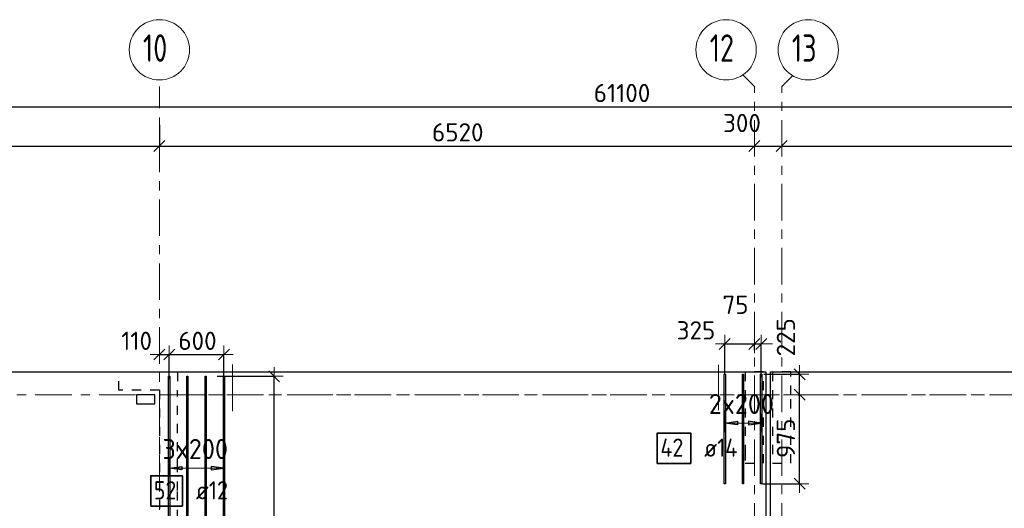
# Model space of a CAD drawing. Header units: metres. Extents: x -38 to 107, y -15 to 21.
# Tile 28 of 133: x 24.5 to 35.29, y 15.16 to 20.51. Entities that reach past the tile are written whole.
import ezdxf

# ---------------------------------------------------------------- set-up
doc = ezdxf.new("R2010")
doc.units = ezdxf.units.M
doc.header["$PDMODE"] = 65
for name, pattern in [('______11', [0.5, 0.4, -0.05, 0, -0.05]), ('______2', [0.0405, 0.03, -0.0105]), ('______3', [0.5, 0.4, -0.1]), ('______5', [1.1, 0.8, -0.1, 0.1, -0.1])]:
    doc.linetypes.add(name, pattern=pattern)
for name, color, linetype, lineweight in [('XR$2$Осевая линия (1)', 7, '______5', 13), ('XR$2$Размерная линия (1)', 7, 'Continuous', 13), ('XR$4$Балка (1)', 7, '______3', 13), ('XR$4$Перекрытие (1)', 7, 'Continuous', 35), ('XR$4$Размерная линия (1)', 7, 'Continuous', 13)]:
    doc.layers.add(name, color=color, linetype=linetype, lineweight=lineweight)
for name, color, linetype, lineweight, true_color in [('XR$4$Арм.стержн.Доп. Арм верхн.зоны Х', 7, 'Continuous', 35, 0x8c8cff), ('XR$4$Арм.стержн.Доп. Арм. верхн.зоны У', 7, 'Continuous', 35, 0x739641), ('XR$6$Стена_ бетон несущ.', 7, 'Continuous', 70, 0xb4b496)]:
    doc.layers.add(name, color=color, linetype=linetype, lineweight=lineweight, true_color=true_color)
doc.styles.add('ISOCPEUR', font='txt')
doc.dimstyles.new('DIMSTYLE_3', dxfattribs={"dimtxt": 0.2, "dimasz": 0.2, "dimexe": 0, "dimexo": 0, "dimgap": 0.1, "dimtad": 2, "dimdec": 0, "dimlfac": 1000, "dimrnd": 5, "dimzin": 12, "dimdsep": 46, "dimtxsty": 'ISOCPEUR', "dimblk1": 'ALL_ML_STRICH', "dimblk2": 'ALL_ML_STRICH', "dimsah": 1, "dimcen": 0, "dimclrd": 7, "dimclre": 256, "dimclrt": 7, "dimadec": 0, "dimazin": 0, "dimtfac": 1, "dimtdec": 0, "dimtix": 1, "dimtmove": 2, "dimatfit": 3, "dimfxl": 0, "dimtzin": 0, "dimlwd": 0, "dimlwe": -3, "dimarcsym": 0})
doc.dimstyles.new('DIMSTYLE_33', dxfattribs={"dimtxt": 0.2, "dimasz": 0.2, "dimexe": 0, "dimexo": 0, "dimgap": 0.1, "dimtad": 2, "dimdec": 0, "dimlfac": 1000, "dimrnd": 5, "dimzin": 12, "dimdsep": 46, "dimtxsty": 'ISOCPEUR', "dimblk1": 'ALL_ML_STRICH', "dimblk2": 'ALL_ML_STRICH', "dimsah": 1, "dimcen": 0, "dimclrd": 7, "dimclre": 256, "dimclrt": 7, "dimadec": 0, "dimazin": 0, "dimtfac": 1, "dimtdec": 0, "dimtix": 1, "dimtmove": 2, "dimatfit": 3, "dimfxl": 0, "dimtvp": 1.2, "dimtzin": 0, "dimlwd": 0, "dimlwe": -3, "dimarcsym": 0})
doc.dimstyles.new('DIMSTYLE_5', dxfattribs={"dimtxt": 0.2, "dimasz": 0.2, "dimexe": 0, "dimexo": 0, "dimgap": 0.1, "dimtad": 2, "dimdec": 0, "dimlfac": 1000, "dimrnd": 5, "dimzin": 12, "dimdsep": 46, "dimtxsty": 'ISOCPEUR', "dimblk1": 'ALL_ML_STRICH', "dimblk2": 'ALL_ML_STRICH', "dimsah": 1, "dimcen": 0, "dimclrd": 7, "dimclre": 256, "dimclrt": 7, "dimadec": 0, "dimazin": 0, "dimtfac": 1, "dimtdec": 0, "dimtix": 1, "dimtmove": 2, "dimatfit": 3, "dimfxl": 0, "dimtvp": 1.2, "dimtzin": 0, "dimlwd": 0, "dimlwe": -3, "dimarcsym": 0})

# ---------------------------------------------------------------- blocks, each defined once
blk = doc.blocks.new('ALL_ML_STRICH')
at = {"color": 0, "linetype": 'ByBlock', "lineweight": -2}
for p, q in [((-1, 0), (0.5, 0)), ((-0.3, -0.3), (0.3, 0.3)), ((0, -0.5), (0, 0.5))]:
    blk.add_line(p, q, dxfattribs=at)
blk = doc.blocks.new('*D11')
at = {"layer": 'DEFPOINTS', "color": 7, "linetype": 'Continuous', "lineweight": 13, "transparency": 33554687}
for p in [(0.5, 19.557), (0.5, 19.377), (61.6, 17.12)]:
    blk.add_point(p, dxfattribs=at)
at = {"layer": 'XR$2$Размерная линия (1)', "color": 9, "linetype": 'Continuous', "lineweight": -2, "true_color": 0xc7c7c7, "transparency": 33554687}
for p, q in [((0.5, 19.357), (0.5, 19.557)), ((61.6, 17.14), (61.6, 19.557))]:
    blk.add_line(p, q, dxfattribs=at)
at = {"layer": 'XR$2$Размерная линия (1)', "color": 7, "linetype": 'Continuous', "lineweight": -2, "transparency": 33554687}
blk.add_line((0.5, 19.557), (61.6, 19.557), dxfattribs=at)
at = {"layer": 'XR$2$Размерная линия (1)', "color": 7, "linetype": 'Continuous', "lineweight": 13, "transparency": 33554687, "xscale": 0.2, "yscale": 0.2, "zscale": 0.2, "rotation": 180}
blk.add_blockref('ALL_ML_STRICH', (0.5, 19.557), dxfattribs=at)
at = {"layer": 'XR$2$Размерная линия (1)', "color": 7, "linetype": 'Continuous', "lineweight": 13, "transparency": 33554687, "xscale": 0.2, "yscale": 0.2, "zscale": 0.2}
blk.add_blockref('ALL_ML_STRICH', (61.6, 19.557), dxfattribs=at)
at = {"layer": 'XR$2$Размерная линия (1)', "color": 7, "linetype": 'Continuous', "lineweight": 13, "transparency": 33554687, "insert": (31.1, 19.707), "char_height": 0.2, "width": 1, "attachment_point": 5, "style": 'ISOCPEUR'}
blk.add_mtext('\\A1;{61100}', dxfattribs=at)
blk = doc.blocks.new('*D31')
at = {"layer": 'DEFPOINTS', "color": 7, "linetype": 'Continuous', "lineweight": 13, "transparency": 33554687}
for p in [(21.68, 19.379), (26.03, 19.379), (21.68, 19.126)]:
    blk.add_point(p, dxfattribs=at)
at = {"layer": 'XR$2$Размерная линия (1)', "color": 9, "linetype": 'Continuous', "lineweight": -2, "true_color": 0xc7c7c7, "transparency": 33554687}
for p, q in [((21.68, 19.359), (21.68, 19.126)), ((26.03, 19.359), (26.03, 19.126))]:
    blk.add_line(p, q, dxfattribs=at)
at = {"layer": 'XR$2$Размерная линия (1)', "color": 7, "linetype": 'Continuous', "lineweight": -2, "transparency": 33554687}
blk.add_line((21.68, 19.126), (26.03, 19.126), dxfattribs=at)
at = {"layer": 'XR$2$Размерная линия (1)', "color": 7, "linetype": 'Continuous', "lineweight": 13, "transparency": 33554687, "xscale": 0.2, "yscale": 0.2, "zscale": 0.2, "rotation": 180}
blk.add_blockref('ALL_ML_STRICH', (21.68, 19.126), dxfattribs=at)
at = {"layer": 'XR$2$Размерная линия (1)', "color": 7, "linetype": 'Continuous', "lineweight": 13, "transparency": 33554687, "xscale": 0.2, "yscale": 0.2, "zscale": 0.2}
blk.add_blockref('ALL_ML_STRICH', (26.03, 19.126), dxfattribs=at)
at = {"layer": 'XR$2$Размерная линия (1)', "color": 7, "linetype": 'Continuous', "lineweight": 13, "transparency": 33554687, "insert": (23.855, 19.276), "char_height": 0.2, "width": 0.8, "attachment_point": 5, "style": 'ISOCPEUR'}
blk.add_mtext('\\A1;{4350}', dxfattribs=at)
blk = doc.blocks.new('*D32')
at = {"layer": 'DEFPOINTS', "color": 7, "linetype": 'Continuous', "lineweight": 13, "transparency": 33554687}
for p in [(26.03, 19.379), (26.03, 19.126), (32.55, 19.135)]:
    blk.add_point(p, dxfattribs=at)
at = {"layer": 'XR$2$Размерная линия (1)', "color": 9, "linetype": 'Continuous', "lineweight": -2, "true_color": 0xc7c7c7, "transparency": 33554687}
for p, q in [((26.03, 19.359), (26.03, 19.126)), ((32.55, 19.126), (32.55, 19.126))]:
    blk.add_line(p, q, dxfattribs=at)
at = {"layer": 'XR$2$Размерная линия (1)', "color": 7, "linetype": 'Continuous', "lineweight": -2, "transparency": 33554687}
blk.add_line((26.03, 19.126), (32.55, 19.126), dxfattribs=at)
at = {"layer": 'XR$2$Размерная линия (1)', "color": 7, "linetype": 'Continuous', "lineweight": 13, "transparency": 33554687, "xscale": 0.2, "yscale": 0.2, "zscale": 0.2, "rotation": 180}
blk.add_blockref('ALL_ML_STRICH', (26.03, 19.126), dxfattribs=at)
at = {"layer": 'XR$2$Размерная линия (1)', "color": 7, "linetype": 'Continuous', "lineweight": 13, "transparency": 33554687, "xscale": 0.2, "yscale": 0.2, "zscale": 0.2}
blk.add_blockref('ALL_ML_STRICH', (32.55, 19.126), dxfattribs=at)
at = {"layer": 'XR$2$Размерная линия (1)', "color": 7, "linetype": 'Continuous', "lineweight": 13, "transparency": 33554687, "insert": (29.3, 19.276), "char_height": 0.2, "width": 0.8, "attachment_point": 5, "style": 'ISOCPEUR'}
blk.add_mtext('\\A1;{6520}', dxfattribs=at)
blk = doc.blocks.new('*D33')
at = {"layer": 'DEFPOINTS', "color": 7, "linetype": 'Continuous', "lineweight": 13, "transparency": 33554687}
for p in [(32.55, 19.135), (32.55, 19.126), (32.85, 19.135)]:
    blk.add_point(p, dxfattribs=at)
at = {"layer": 'XR$2$Размерная линия (1)', "color": 9, "linetype": 'Continuous', "lineweight": -2, "true_color": 0xc7c7c7, "transparency": 33554687}
for p, q in [((32.55, 19.126), (32.55, 19.126)), ((32.85, 19.126), (32.85, 19.126))]:
    blk.add_line(p, q, dxfattribs=at)
at = {"layer": 'XR$2$Размерная линия (1)', "color": 7, "linetype": 'Continuous', "lineweight": -2, "transparency": 33554687}
blk.add_line((32.55, 19.126), (32.85, 19.126), dxfattribs=at)
at = {"layer": 'XR$2$Размерная линия (1)', "color": 7, "linetype": 'Continuous', "lineweight": 13, "transparency": 33554687, "xscale": 0.2, "yscale": 0.2, "zscale": 0.2, "rotation": 180}
blk.add_blockref('ALL_ML_STRICH', (32.55, 19.126), dxfattribs=at)
at = {"layer": 'XR$2$Размерная линия (1)', "color": 7, "linetype": 'Continuous', "lineweight": 13, "transparency": 33554687, "xscale": 0.2, "yscale": 0.2, "zscale": 0.2}
blk.add_blockref('ALL_ML_STRICH', (32.85, 19.126), dxfattribs=at)
at = {"layer": 'XR$2$Размерная линия (1)', "color": 7, "linetype": 'Continuous', "lineweight": 13, "transparency": 33554687, "insert": (32.414, 19.378), "char_height": 0.2, "width": 0.6, "attachment_point": 5, "style": 'ISOCPEUR'}
blk.add_mtext('\\A1;{300}', dxfattribs=at)
blk = doc.blocks.new('*D34')
at = {"layer": 'DEFPOINTS', "color": 7, "linetype": 'Continuous', "lineweight": 13, "transparency": 33554687}
for p in [(32.85, 19.135), (32.85, 19.126), (38.7, 19.186)]:
    blk.add_point(p, dxfattribs=at)
at = {"layer": 'XR$2$Размерная линия (1)', "color": 9, "linetype": 'Continuous', "lineweight": -2, "true_color": 0xc7c7c7, "transparency": 33554687}
for p, q in [((32.85, 19.126), (32.85, 19.126)), ((38.7, 19.166), (38.7, 19.126))]:
    blk.add_line(p, q, dxfattribs=at)
at = {"layer": 'XR$2$Размерная линия (1)', "color": 7, "linetype": 'Continuous', "lineweight": -2, "transparency": 33554687}
blk.add_line((32.85, 19.126), (38.7, 19.126), dxfattribs=at)
at = {"layer": 'XR$2$Размерная линия (1)', "color": 7, "linetype": 'Continuous', "lineweight": 13, "transparency": 33554687, "xscale": 0.2, "yscale": 0.2, "zscale": 0.2, "rotation": 180}
blk.add_blockref('ALL_ML_STRICH', (32.85, 19.126), dxfattribs=at)
at = {"layer": 'XR$2$Размерная линия (1)', "color": 7, "linetype": 'Continuous', "lineweight": 13, "transparency": 33554687, "xscale": 0.2, "yscale": 0.2, "zscale": 0.2}
blk.add_blockref('ALL_ML_STRICH', (38.7, 19.126), dxfattribs=at)
at = {"layer": 'XR$2$Размерная линия (1)', "color": 7, "linetype": 'Continuous', "lineweight": 13, "transparency": 33554687, "insert": (35.785, 19.276), "char_height": 0.2, "width": 0.8, "attachment_point": 5, "style": 'ISOCPEUR'}
blk.add_mtext('\\A1;{5850}', dxfattribs=at)
blk = doc.blocks.new('*D396')
at = {"layer": 'DEFPOINTS', "color": 7, "linetype": 'Continuous', "lineweight": 13, "transparency": 33554687}
for p in [(26.03, 16.841), (26.03, 16.819), (26.138, 16.551)]:
    blk.add_point(p, dxfattribs=at)
at = {"layer": 'XR$4$Размерная линия (1)', "color": 9, "linetype": 'Continuous', "lineweight": -2, "true_color": 0xc7c7c7, "transparency": 33554687}
for p, q in [((26.03, 16.839), (26.03, 16.841)), ((26.138, 16.571), (26.138, 16.841))]:
    blk.add_line(p, q, dxfattribs=at)
at = {"layer": 'XR$4$Размерная линия (1)', "color": 7, "linetype": 'Continuous', "lineweight": -2, "transparency": 33554687}
blk.add_line((26.03, 16.841), (26.138, 16.841), dxfattribs=at)
at = {"layer": 'XR$4$Размерная линия (1)', "color": 7, "linetype": 'Continuous', "lineweight": 13, "transparency": 33554687, "xscale": 0.2, "yscale": 0.2, "zscale": 0.2, "rotation": 180}
blk.add_blockref('ALL_ML_STRICH', (26.03, 16.841), dxfattribs=at)
at = {"layer": 'XR$4$Размерная линия (1)', "color": 7, "linetype": 'Continuous', "lineweight": 13, "transparency": 33554687, "xscale": 0.2, "yscale": 0.2, "zscale": 0.2}
blk.add_blockref('ALL_ML_STRICH', (26.138, 16.841), dxfattribs=at)
at = {"layer": 'XR$4$Размерная линия (1)', "color": 7, "linetype": 'Continuous', "lineweight": 13, "transparency": 33554687, "insert": (25.781, 16.991), "char_height": 0.2, "width": 0.6, "attachment_point": 5, "style": 'ISOCPEUR'}
blk.add_mtext('\\A1;{110}', dxfattribs=at)
blk = doc.blocks.new('*D397')
at = {"layer": 'DEFPOINTS', "color": 7, "linetype": 'Continuous', "lineweight": 13, "transparency": 33554687}
for p in [(26.138, 16.841), (26.138, 16.551), (26.738, 16.532)]:
    blk.add_point(p, dxfattribs=at)
at = {"layer": 'XR$4$Размерная линия (1)', "color": 9, "linetype": 'Continuous', "lineweight": -2, "true_color": 0xc7c7c7, "transparency": 33554687}
for p, q in [((26.138, 16.571), (26.138, 16.841)), ((26.738, 16.552), (26.738, 16.841))]:
    blk.add_line(p, q, dxfattribs=at)
at = {"layer": 'XR$4$Размерная линия (1)', "color": 7, "linetype": 'Continuous', "lineweight": -2, "transparency": 33554687}
blk.add_line((26.138, 16.841), (26.738, 16.841), dxfattribs=at)
at = {"layer": 'XR$4$Размерная линия (1)', "color": 7, "linetype": 'Continuous', "lineweight": 13, "transparency": 33554687, "xscale": 0.2, "yscale": 0.2, "zscale": 0.2, "rotation": 180}
blk.add_blockref('ALL_ML_STRICH', (26.138, 16.841), dxfattribs=at)
at = {"layer": 'XR$4$Размерная линия (1)', "color": 7, "linetype": 'Continuous', "lineweight": 13, "transparency": 33554687, "xscale": 0.2, "yscale": 0.2, "zscale": 0.2}
blk.add_blockref('ALL_ML_STRICH', (26.738, 16.841), dxfattribs=at)
at = {"layer": 'XR$4$Размерная линия (1)', "color": 7, "linetype": 'Continuous', "lineweight": 13, "transparency": 33554687, "insert": (26.448, 16.991), "char_height": 0.2, "width": 0.6, "attachment_point": 5, "style": 'ISOCPEUR'}
blk.add_mtext('\\A1;{600}', dxfattribs=at)
blk = doc.blocks.new('*D399')
at = {"layer": 'DEFPOINTS', "color": 7, "linetype": 'Continuous', "lineweight": 13, "transparency": 33554687}
for p in [(26.643, 16.603), (26.947, 12.8), (27.288, 12.8)]:
    blk.add_point(p, dxfattribs=at)
at = {"layer": 'XR$4$Размерная линия (1)', "color": 9, "linetype": 'Continuous', "lineweight": -2, "true_color": 0xc7c7c7, "transparency": 33554687}
for p, q in [((26.663, 16.603), (27.288, 16.603)), ((26.967, 12.8), (27.288, 12.8))]:
    blk.add_line(p, q, dxfattribs=at)
at = {"layer": 'XR$4$Размерная линия (1)', "color": 7, "linetype": 'Continuous', "lineweight": -2, "transparency": 33554687}
blk.add_line((27.288, 12.8), (27.288, 16.603), dxfattribs=at)
at = {"layer": 'XR$4$Размерная линия (1)', "color": 7, "linetype": 'Continuous', "lineweight": 13, "transparency": 33554687, "xscale": 0.2, "yscale": 0.2, "zscale": 0.2}
for p, rotation in [((27.288, 16.603), 90), ((27.288, 12.8), 270)]:
    blk.add_blockref('ALL_ML_STRICH', p, dxfattribs=dict(at, rotation=rotation))
at = {"layer": 'XR$4$Размерная линия (1)', "color": 7, "linetype": 'Continuous', "lineweight": 13, "transparency": 33554687, "insert": (27.138, 14.711), "char_height": 0.2, "width": 0.8, "attachment_point": 5, "rotation": 90, "style": 'ISOCPEUR'}
blk.add_mtext('\\A1;{3805}', dxfattribs=at)
blk = doc.blocks.new('*D400')
at = {"layer": 'DEFPOINTS', "color": 7, "linetype": 'Continuous', "lineweight": 13, "transparency": 33554687}
for p in [(33.008, 16.4), (32.618, 15.425), (33.045, 15.425)]:
    blk.add_point(p, dxfattribs=at)
at = {"layer": 'XR$4$Размерная линия (1)', "color": 9, "linetype": 'Continuous', "lineweight": -2, "true_color": 0xc7c7c7, "transparency": 33554687}
for p, q in [((33.028, 16.4), (33.045, 16.4)), ((32.638, 15.425), (33.045, 15.425))]:
    blk.add_line(p, q, dxfattribs=at)
at = {"layer": 'XR$4$Размерная линия (1)', "color": 7, "linetype": 'Continuous', "lineweight": -2, "transparency": 33554687}
blk.add_line((33.045, 15.425), (33.045, 16.4), dxfattribs=at)
at = {"layer": 'XR$4$Размерная линия (1)', "color": 7, "linetype": 'Continuous', "lineweight": 13, "transparency": 33554687, "xscale": 0.2, "yscale": 0.2, "zscale": 0.2}
for p, rotation in [((33.045, 16.4), 90), ((33.045, 15.425), 270)]:
    blk.add_blockref('ALL_ML_STRICH', p, dxfattribs=dict(at, rotation=rotation))
at = {"layer": 'XR$4$Размерная линия (1)', "color": 7, "linetype": 'Continuous', "lineweight": 13, "transparency": 33554687, "insert": (32.895, 15.923), "char_height": 0.2, "width": 0.6, "attachment_point": 5, "rotation": 90, "style": 'ISOCPEUR'}
blk.add_mtext('\\A1;{975}', dxfattribs=at)
blk = doc.blocks.new('*D401')
at = {"layer": 'DEFPOINTS', "color": 7, "linetype": 'Continuous', "lineweight": 13, "transparency": 33554687}
for p in [(32.632, 16.625), (33.008, 16.4), (33.045, 16.4)]:
    blk.add_point(p, dxfattribs=at)
at = {"layer": 'XR$4$Размерная линия (1)', "color": 9, "linetype": 'Continuous', "lineweight": -2, "true_color": 0xc7c7c7, "transparency": 33554687}
for p, q in [((32.652, 16.625), (33.045, 16.625)), ((33.028, 16.4), (33.045, 16.4))]:
    blk.add_line(p, q, dxfattribs=at)
at = {"layer": 'XR$4$Размерная линия (1)', "color": 7, "linetype": 'Continuous', "lineweight": -2, "transparency": 33554687}
blk.add_line((33.045, 16.4), (33.045, 16.625), dxfattribs=at)
at = {"layer": 'XR$4$Размерная линия (1)', "color": 7, "linetype": 'Continuous', "lineweight": 13, "transparency": 33554687, "xscale": 0.2, "yscale": 0.2, "zscale": 0.2}
for p, rotation in [((33.045, 16.625), 90), ((33.045, 16.4), 270)]:
    blk.add_blockref('ALL_ML_STRICH', p, dxfattribs=dict(at, rotation=rotation))
at = {"layer": 'XR$4$Размерная линия (1)', "color": 7, "linetype": 'Continuous', "lineweight": 13, "transparency": 33554687, "insert": (32.895, 17.03), "char_height": 0.2, "width": 0.6, "attachment_point": 5, "rotation": 90, "style": 'ISOCPEUR'}
blk.add_mtext('\\A1;{225}', dxfattribs=at)
blk = doc.blocks.new('*D402')
at = {"layer": 'DEFPOINTS', "color": 7, "linetype": 'Continuous', "lineweight": 13, "transparency": 33554687}
for p in [(32.225, 16.957), (32.55, 16.867), (32.225, 16.597)]:
    blk.add_point(p, dxfattribs=at)
at = {"layer": 'XR$4$Размерная линия (1)', "color": 9, "linetype": 'Continuous', "lineweight": -2, "true_color": 0xc7c7c7, "transparency": 33554687}
for p, q in [((32.225, 16.617), (32.225, 16.957)), ((32.55, 16.887), (32.55, 16.957))]:
    blk.add_line(p, q, dxfattribs=at)
at = {"layer": 'XR$4$Размерная линия (1)', "color": 7, "linetype": 'Continuous', "lineweight": -2, "transparency": 33554687}
blk.add_line((32.225, 16.957), (32.55, 16.957), dxfattribs=at)
at = {"layer": 'XR$4$Размерная линия (1)', "color": 7, "linetype": 'Continuous', "lineweight": 13, "transparency": 33554687, "xscale": 0.2, "yscale": 0.2, "zscale": 0.2, "rotation": 180}
blk.add_blockref('ALL_ML_STRICH', (32.225, 16.957), dxfattribs=at)
at = {"layer": 'XR$4$Размерная линия (1)', "color": 7, "linetype": 'Continuous', "lineweight": 13, "transparency": 33554687, "xscale": 0.2, "yscale": 0.2, "zscale": 0.2}
blk.add_blockref('ALL_ML_STRICH', (32.55, 16.957), dxfattribs=at)
at = {"layer": 'XR$4$Размерная линия (1)', "color": 7, "linetype": 'Continuous', "lineweight": 13, "transparency": 33554687, "insert": (31.91, 17.106), "char_height": 0.2, "width": 0.6, "attachment_point": 5, "style": 'ISOCPEUR'}
blk.add_mtext('\\A1;{325}', dxfattribs=at)
blk = doc.blocks.new('*D403')
at = {"layer": 'DEFPOINTS', "color": 7, "linetype": 'Continuous', "lineweight": 13, "transparency": 33554687}
for p in [(32.55, 16.957), (32.55, 16.867), (32.625, 16.569)]:
    blk.add_point(p, dxfattribs=at)
at = {"layer": 'XR$4$Размерная линия (1)', "color": 9, "linetype": 'Continuous', "lineweight": -2, "true_color": 0xc7c7c7, "transparency": 33554687}
for p, q in [((32.55, 16.887), (32.55, 16.957)), ((32.625, 16.589), (32.625, 16.957))]:
    blk.add_line(p, q, dxfattribs=at)
at = {"layer": 'XR$4$Размерная линия (1)', "color": 7, "linetype": 'Continuous', "lineweight": -2, "transparency": 33554687}
blk.add_line((32.55, 16.957), (32.625, 16.957), dxfattribs=at)
at = {"layer": 'XR$4$Размерная линия (1)', "color": 7, "linetype": 'Continuous', "lineweight": 13, "transparency": 33554687, "xscale": 0.2, "yscale": 0.2, "zscale": 0.2}
blk.add_blockref('ALL_ML_STRICH', (32.625, 16.957), dxfattribs=at)
at = {"layer": 'XR$4$Размерная линия (1)', "color": 7, "linetype": 'Continuous', "lineweight": 13, "transparency": 33554687, "xscale": 0.2, "yscale": 0.2, "zscale": 0.2, "rotation": 180}
blk.add_blockref('ALL_ML_STRICH', (32.55, 16.957), dxfattribs=at)
at = {"layer": 'XR$4$Размерная линия (1)', "color": 7, "linetype": 'Continuous', "lineweight": 13, "transparency": 33554687, "insert": (32.343, 17.386), "char_height": 0.2, "width": 0.4, "attachment_point": 5, "style": 'ISOCPEUR'}
blk.add_mtext('\\A1;{75}', dxfattribs=at)

msp = doc.modelspace()

# ---------------------------------------------------------------- linework, layer by layer
at = {"color": 52, "linetype": 'Continuous', "lineweight": 13, "transparency": 33554687}
for p, q in [((26.8299, 16.7314), (26.8299, 16.2214)), ((32.1583, 16.7292), (32.1583, 16.2308))]:
    msp.add_line(p, q, dxfattribs=at)
at = {"layer": 'XR$2$Осевая линия (1)', "color": 253, "linetype": '______11', "lineweight": 13, "true_color": 0xa0a0a0, "transparency": 33554687}
for p, q in [((32.55, 19.78), (32.4227, 19.9073)), ((32.85, 19.78), (32.9631, 19.8931)), ((26.03, 8.34), (26.03, 19.78)), ((32.55, -3.39), (32.55, 19.78)), ((32.85, -3.39), (32.85, 19.78)), ((-2.63, 16.4), (62.6, 16.4))]:
    msp.add_line(p, q, dxfattribs=at)
at = {"layer": 'XR$2$Осевая линия (1)', "color": 7, "linetype": 'Continuous', "lineweight": 13, "transparency": 33554687}
for centre in [(26.0304, 20.1801), (32.2404, 20.1801), (33.1404, 20.1801)]:
    msp.add_circle(centre, 0.3304, dxfattribs=at)
at = {"layer": 'XR$4$Арм.стержн.Доп. Арм верхн.зоны Х', "color": 253, "linetype": 'Continuous', "lineweight": -3, "true_color": 0xa0a0a0, "transparency": 33554687}
for p, q in [((26.1379, 15.5953), (26.1379, 15.6953)), ((26.7379, 15.5953), (26.7379, 15.6953)), ((26.1379, 15.5953), (26.1379, 15.4953)), ((26.7379, 15.5953), (26.7379, 15.4953))]:
    msp.add_line(p, q, dxfattribs=at)
at = {"layer": 'XR$4$Арм.стержн.Доп. Арм верхн.зоны Х', "color": 7, "linetype": 'Continuous', "lineweight": 25, "transparency": 33554687}
for p, q in [((26.1379, 15.5953), (26.2779, 15.6153)), ((26.2779, 15.5753), (26.1379, 15.5953)), ((26.2779, 15.6153), (26.2779, 15.5753)), ((26.7379, 15.5953), (26.5979, 15.6153)), ((26.5979, 15.6153), (26.5979, 15.5753)), ((26.5979, 15.5753), (26.7379, 15.5953))]:
    msp.add_line(p, q, dxfattribs=at)
at = {"layer": 'XR$4$Арм.стержн.Доп. Арм верхн.зоны Х', "color": 7, "linetype": 'Continuous', "lineweight": 13, "transparency": 33554687}
for p, q in [((26.1379, 15.5953), (26.1379, 15.5953)), ((26.1379, 15.5953), (26.7379, 15.5953)), ((26.7379, 15.5953), (26.7379, 15.5953))]:
    msp.add_line(p, q, dxfattribs=at)
at = {"layer": 'XR$4$Арм.стержн.Доп. Арм верхн.зоны Х', "color": 34, "linetype": 'Continuous', "lineweight": 25, "transparency": 33554687}
for points in [[(26.1319, 12.7028), (26.1319, 16.6028), (26.1439, 16.6028), (26.1439, 12.7028), (26.1319, 12.7028)], [(26.3319, 12.7028), (26.3319, 16.6028), (26.3439, 16.6028), (26.3439, 12.7028), (26.3319, 12.7028)], [(26.5319, 12.7028), (26.5319, 16.6028), (26.5439, 16.6028), (26.5439, 12.7028), (26.5319, 12.7028)], [(26.7319, 12.7028), (26.7319, 16.6028), (26.7439, 16.6028), (26.7439, 12.7028), (26.7319, 12.7028)]]:
    msp.add_lwpolyline(points, dxfattribs=at)
at = {"layer": 'XR$4$Арм.стержн.Доп. Арм верхн.зоны Х', "color": 7, "linetype": 'Continuous', "lineweight": 35, "transparency": 33554687}
msp.add_lwpolyline([(25.9367, 15.1798), (26.2833, 15.1798), (26.2833, 15.5131), (25.9367, 15.5131), (25.9367, 15.1798)], dxfattribs=at)
at = {"layer": 'XR$4$Арм.стержн.Доп. Арм. верхн.зоны У', "color": 253, "linetype": 'Continuous', "lineweight": -3, "true_color": 0xa0a0a0, "transparency": 33554687}
for p, q in [((32.225, 16.089), (32.225, 16.189)), ((32.625, 16.089), (32.625, 16.189)), ((32.225, 16.089), (32.225, 15.989)), ((32.625, 16.089), (32.625, 15.989))]:
    msp.add_line(p, q, dxfattribs=at)
at = {"layer": 'XR$4$Арм.стержн.Доп. Арм. верхн.зоны У', "color": 7, "linetype": 'Continuous', "lineweight": 25, "transparency": 33554687}
for p, q in [((32.225, 16.089), (32.365, 16.109)), ((32.365, 16.069), (32.225, 16.089)), ((32.365, 16.109), (32.365, 16.069)), ((32.625, 16.089), (32.485, 16.109)), ((32.485, 16.109), (32.485, 16.069)), ((32.485, 16.069), (32.625, 16.089))]:
    msp.add_line(p, q, dxfattribs=at)
at = {"layer": 'XR$4$Арм.стержн.Доп. Арм. верхн.зоны У', "color": 7, "linetype": 'Continuous', "lineweight": 13, "transparency": 33554687}
for p, q in [((32.225, 16.089), (32.225, 16.089)), ((32.225, 16.089), (32.625, 16.089)), ((32.625, 16.089), (32.625, 16.089))]:
    msp.add_line(p, q, dxfattribs=at)
at = {"layer": 'XR$4$Арм.стержн.Доп. Арм. верхн.зоны У', "color": 7, "linetype": 'Continuous', "lineweight": 25, "transparency": 33554687}
for points in [[(32.232, 16.6252), (32.232, 15.4252), (32.218, 15.4252), (32.218, 16.6252), (32.232, 16.6252)], [(32.432, 16.6252), (32.432, 15.4252), (32.418, 15.4252), (32.418, 16.6252), (32.432, 16.6252)], [(32.632, 16.6252), (32.632, 15.4252), (32.618, 15.4252), (32.618, 16.6252), (32.632, 16.6252)]]:
    msp.add_lwpolyline(points, dxfattribs=at)
at = {"layer": 'XR$4$Арм.стержн.Доп. Арм. верхн.зоны У', "color": 7, "linetype": 'Continuous', "lineweight": 35, "transparency": 33554687}
msp.add_lwpolyline([(31.4863, 15.6472), (31.8529, 15.6472), (31.8529, 15.9805), (31.4863, 15.9805), (31.4863, 15.6472)], dxfattribs=at)
at = {"layer": 'XR$4$Балка (1)', "color": 7, "linetype": '______2', "lineweight": 18, "transparency": 33554687}
for p, q in [((26.03, 16.6502), (26.03, 16.4002)), ((26.03, 16.4002), (32.675, 16.4002)), ((32.725, 16.4002), (38.7, 16.4002))]:
    msp.add_line(p, q, dxfattribs=at)
at = {"layer": 'XR$4$Перекрытие (1)', "color": 7, "linetype": 'Continuous', "lineweight": 25, "transparency": 33554687}
for p, q in [((23.6503, 16.6502), (32.675, 16.6502)), ((32.675, 16.6502), (32.675, -0.25)), ((32.725, -0.2498), (32.725, 16.6502)), ((32.725, 16.6502), (41.0797, 16.6502)), ((25.98, 16.4003), (25.78, 16.4002)), ((25.78, 16.4002), (25.78, 16.3003)), ((25.98, 16.3004), (25.98, 16.4003)), ((25.78, 16.3003), (25.98, 16.3004))]:
    msp.add_line(p, q, dxfattribs=at)
at = {"layer": 'XR$6$Стена_ бетон несущ.', "color": 253, "linetype": '______2', "lineweight": -3, "true_color": 0xa0a0a0, "transparency": 33554687}
for p, q in [((32.45, 16.65), (32.45, 15.78)), ((32.65, 16.65), (32.45, 16.65)), ((32.65, 15.65), (32.65, 16.65)), ((32.95, 16.65), (32.75, 16.65)), ((32.75, 16.65), (32.75, 15.65)), ((32.95, 16.4), (32.95, 16.65)), ((26.03, 16.45), (26.03, 9)), ((26.23, 15.78), (26.23, 16.45)), ((32.95, 15.65), (32.95, 16.4)), ((26.23, 15.6), (26.23, 15.78)), ((32.45, 15.78), (32.45, 15.65)), ((32.45, 15.65), (32.65, 15.65)), ((32.75, 15.65), (32.95, 15.65)), ((26.23, 15.35), (26.23, 15.6)), ((26.23, 10.6396), (26.23, 15.35))]:
    msp.add_line(p, q, dxfattribs=at)
for points in [[(25.585, 16.65), (26.23, 16.65), (26.23, 16.45)], [(26.03, 16.45), (25.585, 16.45), (25.585, 16.65)]]:
    msp.add_lwpolyline(points, dxfattribs=at)

# ---------------------------------------------------------------- texts
at = {"layer": 'XR$2$Осевая линия (1)', "color": 7, "linetype": 'Continuous', "lineweight": 13, "transparency": 33554687, "char_height": 0.3, "width": 0.472281, "attachment_point": 7, "style": 'ISOCPEUR'}
for s, insert in [('\\W0.75;10', (25.8504, 20.0496)), ('\\W0.75;12', (32.0604, 20.0496)), ('\\W0.75;13', (32.9604, 20.0496))]:
    msp.add_mtext(s, dxfattribs=dict(at, insert=insert))
at = {"layer": 'XR$4$Арм.стержн.Доп. Арм верхн.зоны Х', "color": 7, "linetype": 'Continuous', "lineweight": 13, "transparency": 33554687, "insert": (26.0639, 15.6953), "char_height": 0.22, "width": 0.873359, "attachment_point": 7, "style": 'ISOCPEUR'}
msp.add_mtext('\\W0.95;3x200', dxfattribs=at)
at = {"layer": 'XR$4$Арм.стержн.Доп. Арм верхн.зоны Х', "color": 7, "linetype": 'Continuous', "lineweight": 25, "transparency": 33554687, "char_height": 0.2, "attachment_point": 7, "style": 'ISOCPEUR'}
for s, insert, width in [('\\W0.87;52', (25.97, 15.2531), 0.367208), ('\\W0.89; ø12 ', (26.3167, 15.2531), 0.749105)]:
    msp.add_mtext(s, dxfattribs=dict(at, insert=insert, width=width))
at = {"layer": 'XR$4$Арм.стержн.Доп. Арм. верхн.зоны У', "color": 7, "linetype": 'Continuous', "lineweight": 13, "transparency": 33554687, "insert": (32.051, 16.189), "char_height": 0.22, "width": 0.873359, "attachment_point": 7, "style": 'ISOCPEUR'}
msp.add_mtext('\\W0.95;2x200', dxfattribs=at)
at = {"layer": 'XR$4$Арм.стержн.Доп. Арм. верхн.зоны У', "color": 7, "linetype": 'Continuous', "lineweight": 25, "transparency": 33554687, "char_height": 0.2, "attachment_point": 7, "style": 'ISOCPEUR'}
for s, insert, width in [('\\W0.88;42', (31.5196, 15.7205), 0.387995), ('\\W0.89; ø14 ', (31.8863, 15.7205), 0.769432)]:
    msp.add_mtext(s, dxfattribs=dict(at, insert=insert, width=width))

# ---------------------------------------------------------------- dimensions: what is measured, and where the dimension line sits
at = {"layer": 'XR$2$Размерная линия (1)', "color": 7, "linetype": 'Continuous', "lineweight": 13, "transparency": 33554687}
for base, p1, p2, dimstyle, picture, middle in [((61.6, 19.5574), (0.5, 19.3568), (61.6, 17.1397), 'DIMSTYLE_3', '*D11', (31.1, 19.7074)), ((32.85, 19.1261), (32.55, 19.1261), (32.85, 19.1261), 'DIMSTYLE_5', '*D33', (32.4139, 19.3782)), ((26.03, 19.1261), (21.68, 19.359), (26.03, 19.359), 'DIMSTYLE_3', '*D31', (23.855, 19.2761)), ((32.55, 19.1261), (26.03, 19.359), (32.55, 19.1261), 'DIMSTYLE_3', '*D32', (29.3, 19.2761)), ((38.7, 19.1261), (32.85, 19.1261), (38.7, 19.1656), 'DIMSTYLE_3', '*D34', (35.785, 19.2761))]:
    dim = msp.add_linear_dim(base=base, p1=p1, p2=p2, dimstyle=dimstyle, override={"dimpost": '<>', "dimclrd": 7, "dimclre": 9, "dimclrt": 7, "dimlwd": 0, "dimlwe": 65533}, dxfattribs=at)
    dim.commit()
    dim.dimension.update_dxf_attribs({"geometry": picture, "text_midpoint": middle, "dimtype": 160})
at = {"layer": 'XR$4$Размерная линия (1)', "color": 7, "linetype": 'Continuous', "lineweight": 13, "transparency": 33554687}
for base, p1, p2, dimstyle, picture, middle in [((32.625, 16.9566), (32.55, 16.8868), (32.625, 16.5891), 'DIMSTYLE_33', '*D403', (32.3431, 17.3863)), ((32.55, 16.9566), (32.225, 16.6168), (32.55, 16.8868), 'DIMSTYLE_33', '*D402', (31.9101, 17.1059)), ((26.1379, 16.8412), (26.03, 16.8395), (26.1379, 16.571), 'DIMSTYLE_33', '*D396', (25.7813, 16.991)), ((26.7379, 16.8412), (26.1379, 16.571), (26.7379, 16.5524), 'DIMSTYLE_3', '*D397', (26.4479, 16.9912))]:
    dim = msp.add_linear_dim(base=base, p1=p1, p2=p2, dimstyle=dimstyle, override={"dimpost": '<>', "dimclrd": 7, "dimclre": 9, "dimclrt": 7, "dimlwd": 0, "dimlwe": 65533}, dxfattribs=at)
    dim.commit()
    dim.dimension.update_dxf_attribs({"geometry": picture, "text_midpoint": middle, "dimtype": 160})
for base, p1, p2, dimstyle, picture, middle in [((33.0448, 16.6252), (33.0285, 16.4), (32.652, 16.6252), 'DIMSTYLE_33', '*D401', (32.8952, 17.0303)), ((27.2884, 16.6028), (26.9671, 12.8), (26.6632, 16.6028), 'DIMSTYLE_3', '*D399', (27.1384, 14.7114)), ((33.0448, 16.4), (32.638, 15.4252), (33.0285, 16.4), 'DIMSTYLE_3', '*D400', (32.8948, 15.9226))]:
    dim = msp.add_linear_dim(base=base, p1=p1, p2=p2, angle=90, dimstyle=dimstyle, override={"dimpost": '<>', "dimclrd": 7, "dimclre": 9, "dimclrt": 7, "dimlwd": 0, "dimlwe": 65533}, dxfattribs=at)
    dim.commit()
    dim.dimension.update_dxf_attribs({"geometry": picture, "text_midpoint": middle, "dimtype": 160})

doc.saveas('drawing.dxf')
